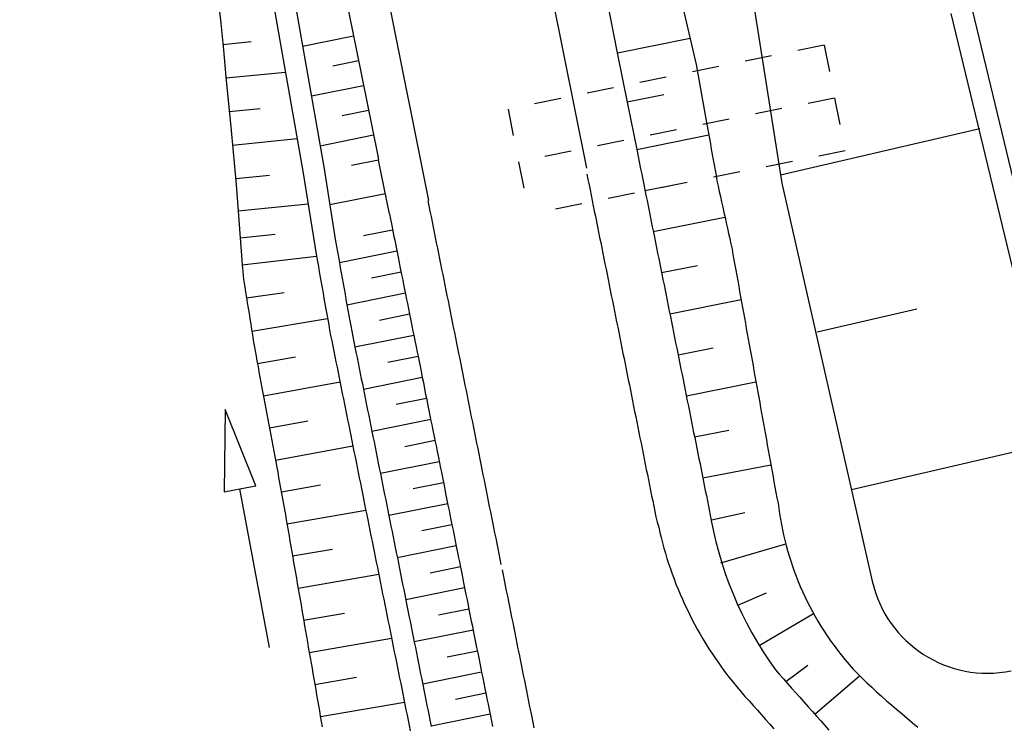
# Model space of a CAD drawing. Extents: x 447827 to 448299, y 438389 to 439851.
# Tile 48 of 116: x 447981 to 447999, y 439124 to 439137. Entities that reach past the tile are written whole.
import ezdxf

# ---------------------------------------------------------------- set-up
doc = ezdxf.new("R2010")
doc.units = 0
doc.header["$LTSCALE"] = 2
doc.header["$MEASUREMENT"] = 0
for name, pattern in [('ACAD_ISO05W100', [0.5, 0.25, -0.25]), ('AUSGEZOGEN', [0]), ('PUNKTX2', [0.5, 0.25, -0.25])]:
    doc.linetypes.add(name, pattern=pattern)
for name, color, linetype in [('DB-GRABEN', 15, 'AUSGEZOGEN'), ('DB-HZV-Stützscheiben', 15, 'CONTINUOUS'), ('DB-Weg-Boeschungen', 15, 'CONTINUOUS'), ('DB-Wege', 15, 'CONTINUOUS'), ('FBRTOP', 250, 'AUSGEZOGEN')]:
    doc.layers.add(name, color=color, linetype=linetype)

msp = doc.modelspace()

# ---------------------------------------------------------------- linework, layer by layer
at = {"layer": 'DB-GRABEN', "linetype": 'Continuous'}
for p, q in [((447994.316, 439139.005), (447994.706, 439136.535)), ((447998.241, 439137.217), (448000.588, 439127.485)), ((447998.635, 439137.287), (448000.976, 439127.579)), ((447994.706, 439136.535), (447995.096, 439134.065)), ((447998.776, 439135.077), (447995.07, 439134.212)), ((447995.096, 439134.065), (447996.778, 439126.664)), ((447997.605, 439131.723), (447995.752, 439131.291)), ((448000.139, 439129.234), (447996.392, 439128.36))]:
    msp.add_line(p, q, dxfattribs=at)
msp.add_ellipse((447998.923, 439127.151), major_axis=(-0.44, 2.156), ratio=1, start_param=1.592807, end_param=3.142369, dxfattribs=at)
at = {"layer": 'DB-HZV-Stützscheiben', "linetype": 'PUNKTX2'}
for p, q in [((447995.88, 439136.628), (447989.998, 439135.443)), ((447995.88, 439136.628), (447996.274, 439134.667)), ((447989.998, 439135.443), (447990.392, 439133.483)), ((447996.274, 439134.667), (447990.392, 439133.483))]:
    msp.add_line(p, q, dxfattribs=at)
at = {"layer": 'DB-HZV-Stützscheiben', "linetype": 'ACAD_ISO05W100'}
msp.add_line((447996.077, 439135.647), (447990.195, 439134.463), dxfattribs=at)
at = {"layer": 'DB-Weg-Boeschungen', "linetype": 'Continuous'}
for p, q in [((447993.157, 439137.753), (447993.499, 439136.273)), ((447984.597, 439137.541), (447984.651, 439137.042)), ((447985.656, 439137.244), (447985.831, 439136.26)), ((447986.048, 439137.323), (447986.223, 439136.339)), ((447984.651, 439137.042), (447984.701, 439136.542)), ((447984.691, 439136.644), (447985.217, 439136.698)), ((447987.124, 439136.799), (447986.175, 439136.608)), ((447992.033, 439136.485), (447993.387, 439136.758)), ((447984.701, 439136.542), (447984.748, 439136.042)), ((447985.831, 439136.26), (447986.006, 439135.275)), ((447986.223, 439136.339), (447986.398, 439135.354)), ((447987.217, 439136.338), (447986.737, 439136.241)), ((447993.499, 439136.273), (447993.588, 439135.781)), ((447984.749, 439136.022), (447985.854, 439136.13)), ((447984.748, 439136.042), (447984.844, 439135.041)), ((447987.31, 439135.877), (447986.34, 439135.682)), ((447992.216, 439135.577), (447992.897, 439135.714)), ((447993.588, 439135.781), (447993.693, 439135.19)), ((447984.809, 439135.398), (447985.386, 439135.454)), ((447986.398, 439135.354), (447986.573, 439134.369)), ((447987.403, 439135.416), (447986.912, 439135.317)), ((447986.006, 439135.275), (447986.181, 439134.29)), ((447993.693, 439135.19), (447993.711, 439135.092)), ((447984.844, 439135.041), (447984.94, 439134.04)), ((447993.711, 439135.092), (447993.729, 439134.994)), ((447993.729, 439134.994), (447993.746, 439134.895)), ((447984.87, 439134.772), (447986.074, 439134.894)), ((447987.495, 439134.955), (447986.504, 439134.755)), ((447992.394, 439134.692), (447993.734, 439134.962)), ((447993.746, 439134.895), (447993.764, 439134.797)), ((447993.764, 439134.797), (447993.781, 439134.698)), ((447993.781, 439134.698), (447993.799, 439134.6)), ((447993.799, 439134.6), (447993.816, 439134.501)), ((447993.816, 439134.501), (447993.834, 439134.403)), ((447986.181, 439134.29), (447986.433, 439132.709)), ((447986.573, 439134.369), (447986.79, 439132.984)), ((447993.834, 439134.403), (447993.851, 439134.304)), ((447993.851, 439134.304), (447993.869, 439134.206)), ((447984.93, 439134.148), (447985.556, 439134.211)), ((447992.548, 439133.928), (447993.209, 439134.061)), ((447993.869, 439134.206), (447993.886, 439134.107)), ((447993.886, 439134.107), (447993.907, 439134.009)), ((447984.94, 439134.04), (447985.041, 439132.632)), ((447993.907, 439134.009), (447993.929, 439133.912)), ((447993.929, 439133.912), (447993.95, 439133.814)), ((447987.715, 439133.866), (447986.684, 439133.659)), ((447993.95, 439133.814), (447993.972, 439133.717)), ((447993.972, 439133.717), (447993.994, 439133.619)), ((447984.975, 439133.549), (447986.278, 439133.681)), ((447993.994, 439133.619), (447994.016, 439133.521)), ((447994.016, 439133.521), (447994.037, 439133.424)), ((447992.701, 439133.164), (447994.035, 439133.432)), ((447994.037, 439133.424), (447994.059, 439133.326)), ((447994.059, 439133.326), (447994.081, 439133.228)), ((447987.851, 439133.191), (447987.306, 439133.082)), ((447994.081, 439133.228), (447994.102, 439133.131)), ((447985.011, 439133.05), (447985.667, 439133.117)), ((447986.79, 439132.984), (447986.807, 439132.886)), ((447994.102, 439133.131), (447994.124, 439133.033)), ((447994.124, 439133.033), (447994.146, 439132.935)), ((447986.807, 439132.886), (447986.825, 439132.788)), ((447986.825, 439132.788), (447986.842, 439132.689)), ((447987.929, 439132.8), (447986.861, 439132.585)), ((447994.146, 439132.935), (447994.168, 439132.838)), ((447994.168, 439132.838), (447994.185, 439132.739)), ((447985.041, 439132.632), (447985.05, 439132.532)), ((447985.049, 439132.545), (447986.433, 439132.708)), ((447986.433, 439132.709), (447986.45, 439132.61)), ((447986.45, 439132.61), (447986.468, 439132.512)), ((447986.842, 439132.689), (447986.86, 439132.591)), ((447986.86, 439132.591), (447986.877, 439132.492)), ((447994.185, 439132.739), (447994.203, 439132.641)), ((447994.203, 439132.641), (447994.221, 439132.542)), ((447985.05, 439132.532), (447985.06, 439132.432)), ((447985.06, 439132.432), (447985.07, 439132.332)), ((447986.468, 439132.512), (447986.485, 439132.413)), ((447986.485, 439132.413), (447986.503, 439132.315)), ((447986.877, 439132.492), (447986.895, 439132.394)), ((447988.008, 439132.408), (447987.455, 439132.297)), ((447992.855, 439132.4), (447993.526, 439132.535)), ((447994.221, 439132.542), (447994.239, 439132.444)), ((447994.239, 439132.444), (447994.256, 439132.346)), ((447985.07, 439132.332), (447985.084, 439132.233)), ((447985.084, 439132.233), (447985.1, 439132.134)), ((447986.503, 439132.315), (447986.52, 439132.216)), ((447986.895, 439132.394), (447986.912, 439132.295)), ((447986.912, 439132.295), (447986.93, 439132.197)), ((447994.256, 439132.346), (447994.274, 439132.247)), ((447994.274, 439132.247), (447994.292, 439132.149)), ((447985.1, 439132.134), (447985.115, 439132.035)), ((447986.52, 439132.216), (447986.538, 439132.118)), ((447986.538, 439132.118), (447986.555, 439132.019)), ((447986.93, 439132.197), (447986.947, 439132.098)), ((447986.947, 439132.098), (447986.965, 439132)), ((447994.292, 439132.149), (447994.309, 439132.05)), ((447994.309, 439132.05), (447994.327, 439131.952)), ((447985.115, 439132.035), (447985.131, 439131.936)), ((447985.131, 439131.936), (447985.146, 439131.838)), ((447985.132, 439131.931), (447985.834, 439132.028)), ((447986.555, 439132.019), (447986.573, 439131.921)), ((447986.573, 439131.921), (447986.59, 439131.822)), ((447986.965, 439132), (447986.982, 439131.901)), ((447986.982, 439131.901), (447987, 439131.803)), ((447988.087, 439132.017), (447987, 439131.798)), ((447993.009, 439131.636), (447994.336, 439131.903)), ((447994.327, 439131.952), (447994.345, 439131.853)), ((447994.345, 439131.853), (447994.363, 439131.755)), ((447985.146, 439131.838), (447985.162, 439131.739)), ((447985.162, 439131.739), (447985.178, 439131.64)), ((447986.59, 439131.822), (447986.608, 439131.724)), ((447986.608, 439131.724), (447986.625, 439131.625)), ((447987, 439131.803), (447987.017, 439131.704)), ((447987.017, 439131.704), (447987.035, 439131.606)), ((447994.363, 439131.755), (447994.38, 439131.657)), ((447985.178, 439131.64), (447985.193, 439131.541)), ((447985.193, 439131.541), (447985.209, 439131.442)), ((447985.229, 439131.313), (447986.639, 439131.547)), ((447986.625, 439131.625), (447986.643, 439131.527)), ((447986.643, 439131.527), (447986.66, 439131.428)), ((447987.035, 439131.606), (447987.052, 439131.507)), ((447987.052, 439131.507), (447987.07, 439131.409)), ((447988.166, 439131.625), (447987.603, 439131.512)), ((447994.38, 439131.657), (447994.398, 439131.558)), ((447994.398, 439131.558), (447994.416, 439131.46)), ((447985.209, 439131.442), (447985.225, 439131.343)), ((447985.225, 439131.343), (447985.24, 439131.244)), ((447986.66, 439131.428), (447986.677, 439131.33)), ((447986.677, 439131.33), (447986.697, 439131.232)), ((447987.07, 439131.409), (447987.089, 439131.311)), ((447987.089, 439131.311), (447987.109, 439131.213)), ((447994.416, 439131.46), (447994.433, 439131.361)), ((447994.433, 439131.361), (447994.451, 439131.263)), ((447985.24, 439131.244), (447985.256, 439131.146)), ((447985.256, 439131.146), (447985.271, 439131.047)), ((447986.697, 439131.232), (447986.717, 439131.134)), ((447986.717, 439131.134), (447986.737, 439131.036)), ((447987.109, 439131.213), (447987.129, 439131.115)), ((447988.245, 439131.234), (447987.149, 439131.013)), ((447994.451, 439131.263), (447994.469, 439131.164)), ((447994.469, 439131.164), (447994.487, 439131.066)), ((447985.271, 439131.047), (447985.29, 439130.948)), ((447985.29, 439130.948), (447985.308, 439130.85)), ((447986.737, 439131.036), (447986.756, 439130.938)), ((447986.756, 439130.938), (447986.776, 439130.84)), ((447987.129, 439131.115), (447987.149, 439131.017)), ((447987.149, 439131.017), (447987.168, 439130.919)), ((447993.163, 439130.872), (447993.818, 439131.004)), ((447994.487, 439131.066), (447994.504, 439130.967)), ((447994.504, 439130.967), (447994.522, 439130.869)), ((447985.308, 439130.85), (447985.326, 439130.752)), ((447985.334, 439130.711), (447986.043, 439130.834)), ((447986.776, 439130.84), (447986.796, 439130.742)), ((447987.168, 439130.919), (447987.188, 439130.821)), ((447987.188, 439130.821), (447987.208, 439130.723)), ((447988.323, 439130.842), (447987.761, 439130.729)), ((447994.522, 439130.869), (447994.54, 439130.771)), ((447994.54, 439130.771), (447994.558, 439130.672)), ((447985.326, 439130.752), (447985.345, 439130.653)), ((447985.345, 439130.653), (447985.363, 439130.555)), ((447986.796, 439130.742), (447986.816, 439130.644)), ((447986.816, 439130.644), (447986.835, 439130.546)), ((447987.208, 439130.723), (447987.228, 439130.624)), ((447987.228, 439130.624), (447987.247, 439130.526)), ((447994.558, 439130.672), (447994.575, 439130.574)), ((447994.575, 439130.574), (447994.593, 439130.475)), ((447985.363, 439130.555), (447985.381, 439130.457)), ((447985.381, 439130.457), (447985.4, 439130.358)), ((447986.835, 439130.546), (447986.855, 439130.447)), ((447986.855, 439130.447), (447986.875, 439130.349)), ((447987.247, 439130.526), (447987.267, 439130.428)), ((447987.267, 439130.428), (447987.287, 439130.33)), ((447988.402, 439130.451), (447987.307, 439130.23)), ((447994.593, 439130.475), (447994.611, 439130.377)), ((447985.4, 439130.358), (447985.418, 439130.26)), ((447985.418, 439130.26), (447985.436, 439130.162)), ((447985.446, 439130.108), (447986.871, 439130.368)), ((447986.875, 439130.349), (447986.895, 439130.251)), ((447986.895, 439130.251), (447986.914, 439130.153)), ((447987.287, 439130.33), (447987.306, 439130.232)), ((447987.306, 439130.232), (447987.326, 439130.134)), ((447993.317, 439130.108), (447994.612, 439130.369)), ((447994.611, 439130.377), (447994.628, 439130.278)), ((447994.628, 439130.278), (447994.646, 439130.18)), ((447985.436, 439130.162), (447985.455, 439130.064)), ((447985.455, 439130.064), (447985.473, 439129.965)), ((447986.914, 439130.153), (447986.934, 439130.055)), ((447986.934, 439130.055), (447986.954, 439129.957)), ((447987.326, 439130.134), (447987.346, 439130.036)), ((447987.346, 439130.036), (447987.366, 439129.938)), ((447988.481, 439130.059), (447987.919, 439129.946)), ((447994.646, 439130.18), (447994.664, 439130.082)), ((447994.664, 439130.082), (447994.682, 439129.983)), ((447984.733, 439129.853), (447984.713, 439128.323)), ((447985.303, 439128.433), (447984.733, 439129.853)), ((447985.473, 439129.965), (447985.491, 439129.867)), ((447985.491, 439129.867), (447985.51, 439129.769)), ((447986.954, 439129.957), (447986.974, 439129.859)), ((447986.974, 439129.859), (447986.993, 439129.761)), ((447987.366, 439129.938), (447987.385, 439129.84)), ((447987.385, 439129.84), (447987.405, 439129.742)), ((447994.682, 439129.983), (447994.699, 439129.885)), ((447994.699, 439129.885), (447994.717, 439129.786)), ((447985.51, 439129.769), (447985.528, 439129.67)), ((447985.528, 439129.67), (447985.546, 439129.572)), ((447986.993, 439129.761), (447987.013, 439129.663)), ((447987.013, 439129.663), (447987.033, 439129.565)), ((447987.405, 439129.742), (447987.425, 439129.644)), ((447988.56, 439129.668), (447987.464, 439129.447)), ((447994.717, 439129.786), (447994.735, 439129.688)), ((447994.735, 439129.688), (447994.752, 439129.589)), ((447985.546, 439129.572), (447985.564, 439129.474)), ((447985.557, 439129.512), (447986.274, 439129.643)), ((447985.564, 439129.474), (447985.583, 439129.375)), ((447987.033, 439129.565), (447987.052, 439129.467)), ((447987.425, 439129.644), (447987.445, 439129.546)), ((447987.445, 439129.546), (447987.464, 439129.448)), ((447993.47, 439129.344), (447994.11, 439129.473)), ((447994.752, 439129.589), (447994.77, 439129.491)), ((447994.77, 439129.491), (447994.788, 439129.392)), ((447985.583, 439129.375), (447985.601, 439129.277)), ((447987.052, 439129.467), (447987.072, 439129.369)), ((447987.072, 439129.369), (447987.092, 439129.271)), ((447987.464, 439129.448), (447987.484, 439129.35)), ((447987.484, 439129.35), (447987.504, 439129.252)), ((447994.788, 439129.392), (447994.806, 439129.294)), ((447994.806, 439129.294), (447994.823, 439129.196)), ((447985.601, 439129.277), (447985.619, 439129.179)), ((447985.619, 439129.179), (447985.638, 439129.08)), ((447985.668, 439128.916), (447987.11, 439129.179)), ((447987.092, 439129.271), (447987.112, 439129.173)), ((447987.112, 439129.173), (447987.131, 439129.075)), ((447987.504, 439129.252), (447987.524, 439129.154)), ((447987.524, 439129.154), (447987.543, 439129.056)), ((447988.639, 439129.276), (447988.076, 439129.163)), ((447994.823, 439129.196), (447994.841, 439129.097)), ((447985.638, 439129.08), (447985.656, 439128.982)), ((447985.656, 439128.982), (447985.674, 439128.884)), ((447987.131, 439129.075), (447987.151, 439128.977)), ((447987.151, 439128.977), (447987.171, 439128.879)), ((447987.543, 439129.056), (447987.563, 439128.958)), ((447987.563, 439128.958), (447987.583, 439128.86)), ((447994.841, 439129.097), (447994.859, 439128.999)), ((447994.859, 439128.999), (447994.876, 439128.9)), ((447985.674, 439128.884), (447985.693, 439128.785)), ((447985.693, 439128.785), (447985.711, 439128.687)), ((447987.171, 439128.879), (447987.191, 439128.781)), ((447987.191, 439128.781), (447987.21, 439128.683)), ((447987.583, 439128.86), (447987.602, 439128.762)), ((447987.602, 439128.762), (447987.622, 439128.664)), ((447988.718, 439128.885), (447987.622, 439128.664)), ((447993.623, 439128.585), (447994.889, 439128.829)), ((447994.876, 439128.9), (447994.894, 439128.802)), ((447994.894, 439128.802), (447994.912, 439128.703)), ((447985.711, 439128.687), (447985.729, 439128.589)), ((447985.729, 439128.589), (447985.747, 439128.49)), ((447987.21, 439128.683), (447987.23, 439128.585)), ((447987.23, 439128.585), (447987.25, 439128.487)), ((447987.622, 439128.664), (447987.642, 439128.566)), ((447987.642, 439128.566), (447987.662, 439128.468)), ((447994.912, 439128.703), (447994.93, 439128.605)), ((447994.93, 439128.605), (447994.947, 439128.507)), ((447984.713, 439128.323), (447985.008, 439128.378)), ((447985.008, 439128.378), (447985.303, 439128.433)), ((447985.557, 439125.428), (447985.008, 439128.378)), ((447985.747, 439128.49), (447985.766, 439128.392)), ((447985.766, 439128.392), (447985.784, 439128.294)), ((447985.779, 439128.322), (447986.505, 439128.452)), ((447987.25, 439128.487), (447987.27, 439128.389)), ((447987.27, 439128.389), (447987.289, 439128.291)), ((447987.662, 439128.468), (447987.681, 439128.37)), ((447988.796, 439128.493), (447988.234, 439128.38)), ((447994.947, 439128.507), (447994.965, 439128.408)), ((447994.965, 439128.408), (447994.983, 439128.31)), ((447985.784, 439128.294), (447985.802, 439128.195)), ((447985.802, 439128.195), (447985.819, 439128.097)), ((447987.289, 439128.291), (447987.309, 439128.193)), ((447987.309, 439128.193), (447987.329, 439128.095)), ((447987.681, 439128.37), (447987.701, 439128.272)), ((447987.701, 439128.272), (447987.721, 439128.174)), ((447994.983, 439128.31), (447995.003, 439128.212)), ((447995.003, 439128.212), (447995.024, 439128.114)), ((447985.819, 439128.097), (447985.836, 439127.998)), ((447987.329, 439128.095), (447987.348, 439127.997)), ((447987.721, 439128.174), (447987.741, 439128.076)), ((447987.741, 439128.076), (447987.76, 439127.978)), ((447988.875, 439128.102), (447987.78, 439127.881)), ((447995.024, 439128.114), (447995.037, 439128.015)), ((447995.037, 439128.015), (447995.051, 439127.915)), ((447985.836, 439127.998), (447985.854, 439127.9)), ((447985.854, 439127.9), (447985.871, 439127.801)), ((447985.883, 439127.727), (447987.351, 439127.985)), ((447987.348, 439127.997), (447987.368, 439127.899)), ((447987.368, 439127.899), (447987.388, 439127.801)), ((447987.76, 439127.978), (447987.78, 439127.88)), ((447987.78, 439127.88), (447987.8, 439127.782)), ((447993.782, 439127.806), (447994.406, 439127.942)), ((447995.051, 439127.915), (447995.068, 439127.817)), ((447985.871, 439127.801), (447985.888, 439127.703)), ((447985.888, 439127.703), (447985.905, 439127.604)), ((447987.388, 439127.801), (447987.408, 439127.703)), ((447987.408, 439127.703), (447987.427, 439127.605)), ((447987.8, 439127.782), (447987.82, 439127.683)), ((447987.82, 439127.683), (447987.839, 439127.585)), ((447988.954, 439127.71), (447988.392, 439127.597)), ((447995.068, 439127.817), (447995.086, 439127.718)), ((447995.086, 439127.718), (447995.105, 439127.62)), ((447985.905, 439127.604), (447985.922, 439127.505)), ((447985.922, 439127.505), (447985.939, 439127.407)), ((447987.427, 439127.605), (447987.447, 439127.506)), ((447987.447, 439127.506), (447987.467, 439127.408)), ((447987.839, 439127.585), (447987.859, 439127.487)), ((447987.859, 439127.487), (447987.879, 439127.389)), ((447995.105, 439127.62), (447995.127, 439127.523)), ((447995.127, 439127.523), (447995.15, 439127.425)), ((447985.939, 439127.407), (447985.956, 439127.308)), ((447985.956, 439127.308), (447985.973, 439127.21)), ((447987.467, 439127.408), (447987.487, 439127.31)), ((447987.487, 439127.31), (447987.506, 439127.212)), ((447987.879, 439127.389), (447987.898, 439127.291)), ((447987.898, 439127.291), (447987.918, 439127.193)), ((447989.033, 439127.319), (447987.937, 439127.098)), ((447993.956, 439127.003), (447995.167, 439127.358)), ((447995.15, 439127.425), (447995.174, 439127.328)), ((447995.174, 439127.328), (447995.201, 439127.231)), ((447985.973, 439127.21), (447985.99, 439127.111)), ((447985.987, 439127.132), (447986.729, 439127.26)), ((447985.99, 439127.111), (447986.008, 439127.013)), ((447987.506, 439127.212), (447987.526, 439127.114)), ((447987.526, 439127.114), (447987.546, 439127.016)), ((447987.918, 439127.193), (447987.938, 439127.095)), ((447987.938, 439127.095), (447987.958, 439126.997)), ((447995.201, 439127.231), (447995.229, 439127.135)), ((447995.229, 439127.135), (447995.259, 439127.039)), ((447986.008, 439127.013), (447986.025, 439126.914)), ((447986.025, 439126.914), (447986.042, 439126.816)), ((447987.546, 439127.016), (447987.566, 439126.918)), ((447987.566, 439126.918), (447987.585, 439126.82)), ((447987.958, 439126.997), (447987.977, 439126.899)), ((447989.112, 439126.927), (447988.549, 439126.814)), ((447995.259, 439127.039), (447995.29, 439126.943)), ((447995.29, 439126.943), (447995.324, 439126.848)), ((447986.042, 439126.816), (447986.059, 439126.717)), ((447986.091, 439126.534), (447987.591, 439126.793)), ((447987.585, 439126.82), (447987.605, 439126.722)), ((447987.605, 439126.722), (447987.625, 439126.624)), ((447987.977, 439126.899), (447987.997, 439126.801)), ((447987.997, 439126.801), (447988.017, 439126.703)), ((447995.324, 439126.848), (447995.359, 439126.753)), ((447995.359, 439126.753), (447995.397, 439126.659)), ((447986.059, 439126.717), (447986.076, 439126.618)), ((447986.076, 439126.618), (447986.093, 439126.52)), ((447987.625, 439126.624), (447987.644, 439126.526)), ((447988.017, 439126.703), (447988.037, 439126.605)), ((447988.037, 439126.605), (447988.056, 439126.507)), ((447995.397, 439126.659), (447995.436, 439126.565)), ((447995.436, 439126.565), (447995.477, 439126.471)), ((447986.093, 439126.52), (447986.11, 439126.421)), ((447986.11, 439126.421), (447986.127, 439126.323)), ((447987.644, 439126.526), (447987.664, 439126.428)), ((447987.664, 439126.428), (447987.684, 439126.33)), ((447988.056, 439126.507), (447988.076, 439126.409)), ((447988.076, 439126.409), (447988.096, 439126.311)), ((447989.191, 439126.536), (447988.095, 439126.315)), ((447994.276, 439126.218), (447994.81, 439126.447)), ((447995.477, 439126.471), (447995.52, 439126.378)), ((447995.52, 439126.378), (447995.566, 439126.285)), ((447986.127, 439126.323), (447986.145, 439126.224)), ((447986.145, 439126.224), (447986.162, 439126.126)), ((447987.684, 439126.33), (447987.704, 439126.232)), ((447987.704, 439126.232), (447987.723, 439126.134)), ((447988.096, 439126.311), (447988.116, 439126.213)), ((447988.116, 439126.213), (447988.135, 439126.115)), ((447995.566, 439126.285), (447995.613, 439126.192)), ((447995.613, 439126.192), (447995.662, 439126.1)), ((447986.162, 439126.126), (447986.179, 439126.027)), ((447986.179, 439126.027), (447986.196, 439125.928)), ((447986.194, 439125.937), (447986.952, 439126.068)), ((447987.723, 439126.134), (447987.743, 439126.036)), ((447987.743, 439126.036), (447987.763, 439125.938)), ((447988.135, 439126.115), (447988.155, 439126.017)), ((447988.155, 439126.017), (447988.175, 439125.919)), ((447989.269, 439126.144), (447988.707, 439126.031)), ((447994.671, 439125.469), (447995.683, 439126.061)), ((447995.662, 439126.1), (447995.713, 439126.008)), ((447995.713, 439126.008), (447995.766, 439125.917)), ((447986.196, 439125.928), (447986.213, 439125.83)), ((447986.213, 439125.83), (447986.23, 439125.731)), ((447987.763, 439125.938), (447987.783, 439125.84)), ((447987.783, 439125.84), (447987.802, 439125.742)), ((447988.175, 439125.919), (447988.194, 439125.821)), ((447988.194, 439125.821), (447988.214, 439125.723)), ((447995.766, 439125.917), (447995.821, 439125.826)), ((447995.821, 439125.826), (447995.879, 439125.736)), ((447986.23, 439125.731), (447986.247, 439125.633)), ((447986.247, 439125.633), (447986.264, 439125.534)), ((447987.802, 439125.742), (447987.822, 439125.644)), ((447987.822, 439125.644), (447987.842, 439125.546)), ((447988.214, 439125.723), (447988.234, 439125.625)), ((447988.234, 439125.625), (447988.254, 439125.527)), ((447989.348, 439125.753), (447988.253, 439125.532)), ((447995.879, 439125.736), (447995.939, 439125.646)), ((447995.939, 439125.646), (447996.001, 439125.556)), ((447986.264, 439125.534), (447986.281, 439125.436)), ((447986.298, 439125.339), (447987.83, 439125.603)), ((447987.842, 439125.546), (447987.862, 439125.448)), ((447987.862, 439125.448), (447987.881, 439125.35)), ((447988.254, 439125.527), (447988.273, 439125.429)), ((447996.001, 439125.556), (447996.065, 439125.467)), ((447996.065, 439125.467), (447996.131, 439125.379)), ((447986.281, 439125.436), (447986.299, 439125.337)), ((447986.299, 439125.337), (447986.316, 439125.239)), ((447987.881, 439125.35), (447987.901, 439125.252)), ((447988.273, 439125.429), (447988.293, 439125.331)), ((447988.293, 439125.331), (447988.313, 439125.233)), ((447989.427, 439125.361), (447988.864, 439125.248)), ((447996.131, 439125.379), (447996.2, 439125.291)), ((447996.2, 439125.291), (447996.272, 439125.203)), ((447986.316, 439125.239), (447986.333, 439125.14)), ((447986.333, 439125.14), (447986.35, 439125.041)), ((447987.901, 439125.252), (447987.921, 439125.154)), ((447987.921, 439125.154), (447987.941, 439125.056)), ((447988.313, 439125.233), (447988.333, 439125.135)), ((447988.333, 439125.135), (447988.352, 439125.037)), ((447995.166, 439124.797), (447995.578, 439125.102)), ((447996.272, 439125.203), (447996.346, 439125.116)), ((447996.346, 439125.116), (447996.422, 439125.029)), ((447986.35, 439125.041), (447986.367, 439124.943)), ((447986.367, 439124.943), (447986.384, 439124.844)), ((447987.941, 439125.056), (447987.96, 439124.958)), ((447987.96, 439124.958), (447987.98, 439124.86)), ((447988.352, 439125.037), (447988.372, 439124.939)), ((447988.372, 439124.939), (447988.392, 439124.84)), ((447989.506, 439124.97), (447988.41, 439124.749)), ((447995.706, 439124.192), (447996.542, 439124.903)), ((447996.422, 439125.029), (447996.501, 439124.943)), ((447996.501, 439124.943), (447996.589, 439124.859)), ((447986.384, 439124.844), (447986.401, 439124.746)), ((447986.401, 439124.746), (447986.418, 439124.647)), ((447986.402, 439124.742), (447987.176, 439124.875)), ((447987.98, 439124.86), (447988, 439124.762)), ((447988, 439124.762), (447988.019, 439124.664)), ((447988.392, 439124.84), (447988.412, 439124.742)), ((447988.412, 439124.742), (447988.431, 439124.644)), ((447996.589, 439124.859), (447996.678, 439124.775)), ((447996.678, 439124.775), (447996.767, 439124.691)), ((447986.418, 439124.647), (447986.436, 439124.549)), ((447986.436, 439124.549), (447986.453, 439124.45)), ((447988.019, 439124.664), (447988.039, 439124.565)), ((447988.039, 439124.565), (447988.059, 439124.467)), ((447988.431, 439124.644), (447988.451, 439124.546)), ((447988.451, 439124.546), (447988.471, 439124.448)), ((447989.585, 439124.578), (447989.022, 439124.465)), ((447996.767, 439124.691), (447996.856, 439124.606)), ((447996.856, 439124.606), (447996.947, 439124.523)), ((447986.453, 439124.45), (447986.47, 439124.352)), ((447986.47, 439124.352), (447986.487, 439124.253)), ((447986.506, 439124.144), (447988.07, 439124.414)), ((447988.059, 439124.467), (447988.079, 439124.369)), ((447988.079, 439124.369), (447988.098, 439124.271)), ((447988.471, 439124.448), (447988.49, 439124.35)), ((447988.49, 439124.35), (447988.51, 439124.252)), ((447996.947, 439124.523), (447997.043, 439124.44)), ((447997.043, 439124.44), (447997.14, 439124.358)), ((447997.14, 439124.358), (447997.237, 439124.275)), ((447986.487, 439124.253), (447986.504, 439124.154)), ((447988.098, 439124.271), (447988.118, 439124.173)), ((447988.118, 439124.173), (447988.138, 439124.075)), ((447988.51, 439124.252), (447988.53, 439124.154)), ((447989.663, 439124.187), (447988.568, 439123.966)), ((447997.237, 439124.275), (447997.333, 439124.193)), ((447997.333, 439124.193), (447997.43, 439124.11)), ((447986.504, 439124.154), (447986.521, 439124.056)), ((447986.521, 439124.056), (447986.538, 439123.957)), ((447988.138, 439124.075), (447988.158, 439123.977)), ((447988.158, 439123.977), (447988.177, 439123.879)), ((447988.53, 439124.154), (447988.55, 439124.056)), ((447988.55, 439124.056), (447988.569, 439123.958)), ((447997.43, 439124.11), (447997.526, 439124.027)), ((447997.526, 439124.027), (447997.623, 439123.945))]:
    msp.add_line(p, q, dxfattribs=at)
at = {"layer": 'DB-Wege', "linetype": 'Continuous'}
for p, q in [((447989.236, 439145.399), (447991.459, 439134.341)), ((447986.295, 439144.808), (447988.52, 439133.741)), ((447986.981, 439137.511), (447987.178, 439136.531)), ((447991.835, 439137.468), (447992.032, 439136.488)), ((447987.178, 439136.531), (447987.376, 439135.551)), ((447992.032, 439136.488), (447992.229, 439135.508)), ((447987.376, 439135.551), (447987.573, 439134.57)), ((447992.229, 439135.508), (447992.394, 439134.692)), ((447992.394, 439134.692), (447992.466, 439134.331)), ((447987.588, 439134.494), (447987.087, 439134.393)), ((447987.573, 439134.57), (447987.588, 439134.494)), ((447987.79, 439133.492), (447987.588, 439134.494)), ((447992.466, 439134.331), (447992.486, 439134.233)), ((447991.466, 439134.232), (447991.486, 439134.134)), ((447991.486, 439134.134), (447991.506, 439134.036)), ((447992.486, 439134.233), (447992.506, 439134.135)), ((447992.506, 439134.135), (447992.526, 439134.037)), ((447991.506, 439134.036), (447991.525, 439133.938)), ((447991.525, 439133.938), (447991.545, 439133.84)), ((447992.526, 439134.037), (447992.545, 439133.939)), ((447992.545, 439133.939), (447992.565, 439133.841)), ((447988.506, 439133.738), (447988.525, 439133.64)), ((447991.545, 439133.84), (447991.565, 439133.742)), ((447991.565, 439133.742), (447991.585, 439133.644)), ((447992.565, 439133.841), (447992.585, 439133.743)), ((447992.585, 439133.743), (447992.604, 439133.645)), ((447988.525, 439133.64), (447988.545, 439133.542)), ((447988.545, 439133.542), (447988.565, 439133.444)), ((447991.585, 439133.644), (447991.604, 439133.546)), ((447991.604, 439133.546), (447991.624, 439133.448)), ((447992.604, 439133.645), (447992.624, 439133.547)), ((447992.624, 439133.547), (447992.644, 439133.449)), ((447987.79, 439133.492), (447987.81, 439133.394)), ((447987.81, 439133.394), (447987.834, 439133.275)), ((447988.565, 439133.444), (447988.584, 439133.346)), ((447988.584, 439133.346), (447988.604, 439133.248)), ((447991.624, 439133.448), (447991.644, 439133.35)), ((447991.644, 439133.35), (447991.664, 439133.252)), ((447992.644, 439133.449), (447992.664, 439133.351)), ((447992.664, 439133.351), (447992.683, 439133.253)), ((447987.834, 439133.275), (447987.854, 439133.175)), ((447987.854, 439133.175), (447987.869, 439133.1)), ((447988.604, 439133.248), (447988.624, 439133.15)), ((447988.624, 439133.15), (447988.644, 439133.052)), ((447991.664, 439133.252), (447991.683, 439133.154)), ((447991.683, 439133.154), (447991.703, 439133.056)), ((447992.683, 439133.253), (447992.703, 439133.155)), ((447992.703, 439133.155), (447992.723, 439133.057)), ((447987.869, 439133.1), (447987.889, 439133.002)), ((447987.889, 439133.002), (447987.908, 439132.904)), ((447988.644, 439133.052), (447988.663, 439132.954)), ((447988.663, 439132.954), (447988.683, 439132.856)), ((447991.703, 439133.056), (447991.723, 439132.958)), ((447991.723, 439132.958), (447991.743, 439132.86)), ((447992.723, 439133.057), (447992.743, 439132.959)), ((447992.743, 439132.959), (447992.762, 439132.861)), ((447987.908, 439132.904), (447987.933, 439132.783)), ((447987.933, 439132.783), (447987.952, 439132.686)), ((447988.683, 439132.856), (447988.703, 439132.758)), ((447991.743, 439132.86), (447991.762, 439132.762)), ((447992.762, 439132.861), (447992.782, 439132.763)), ((447987.952, 439132.686), (447987.972, 439132.589)), ((447987.972, 439132.589), (447987.987, 439132.512)), ((447988.703, 439132.758), (447988.723, 439132.66)), ((447988.723, 439132.66), (447988.742, 439132.562)), ((447991.762, 439132.762), (447991.782, 439132.664)), ((447991.782, 439132.664), (447991.802, 439132.565)), ((447992.782, 439132.763), (447992.802, 439132.665)), ((447992.802, 439132.665), (447992.822, 439132.567)), ((447987.987, 439132.512), (447988.012, 439132.39)), ((447988.742, 439132.562), (447988.762, 439132.464)), ((447988.762, 439132.464), (447988.782, 439132.366)), ((447991.802, 439132.565), (447991.822, 439132.467)), ((447991.822, 439132.467), (447991.841, 439132.369)), ((447992.822, 439132.567), (447992.841, 439132.469)), ((447992.841, 439132.469), (447992.861, 439132.371)), ((447988.012, 439132.39), (447988.031, 439132.292)), ((447988.031, 439132.292), (447988.047, 439132.217)), ((447988.782, 439132.366), (447988.802, 439132.267)), ((447988.802, 439132.267), (447988.821, 439132.169)), ((447991.841, 439132.369), (447991.861, 439132.271)), ((447991.861, 439132.271), (447991.881, 439132.173)), ((447992.861, 439132.371), (447992.881, 439132.273)), ((447992.881, 439132.273), (447992.901, 439132.175)), ((447988.047, 439132.217), (447988.066, 439132.119)), ((447988.066, 439132.119), (447988.09, 439132)), ((447988.821, 439132.169), (447988.841, 439132.071)), ((447988.841, 439132.071), (447988.861, 439131.973)), ((447991.881, 439132.173), (447991.9, 439132.075)), ((447991.9, 439132.075), (447991.92, 439131.977)), ((447992.901, 439132.175), (447992.92, 439132.077)), ((447992.92, 439132.077), (447992.94, 439131.979)), ((447988.09, 439132), (447988.11, 439131.901)), ((447988.11, 439131.901), (447988.126, 439131.825)), ((447988.861, 439131.973), (447988.881, 439131.875)), ((447988.881, 439131.875), (447988.9, 439131.777)), ((447991.92, 439131.977), (447991.94, 439131.879)), ((447991.94, 439131.879), (447991.96, 439131.781)), ((447992.94, 439131.979), (447992.96, 439131.881)), ((447992.96, 439131.881), (447992.979, 439131.783)), ((447988.126, 439131.825), (447988.145, 439131.727)), ((447988.145, 439131.727), (447988.165, 439131.629)), ((447988.9, 439131.777), (447988.92, 439131.679)), ((447988.92, 439131.679), (447988.94, 439131.581)), ((447991.96, 439131.781), (447991.979, 439131.683)), ((447991.979, 439131.683), (447991.999, 439131.585)), ((447992.979, 439131.783), (447992.999, 439131.685)), ((447992.999, 439131.685), (447993.019, 439131.586)), ((447988.165, 439131.629), (447988.189, 439131.509)), ((447988.189, 439131.509), (447988.209, 439131.412)), ((447988.94, 439131.581), (447988.959, 439131.483)), ((447991.999, 439131.585), (447992.019, 439131.487)), ((447992.019, 439131.487), (447992.039, 439131.389)), ((447993.019, 439131.586), (447993.039, 439131.488)), ((447993.039, 439131.488), (447993.058, 439131.39)), ((447988.209, 439131.412), (447988.229, 439131.313)), ((447988.229, 439131.313), (447988.244, 439131.237)), ((447988.959, 439131.483), (447988.979, 439131.385)), ((447988.979, 439131.385), (447988.999, 439131.287)), ((447992.039, 439131.389), (447992.058, 439131.291)), ((447993.058, 439131.39), (447993.078, 439131.292)), ((447988.244, 439131.237), (447988.264, 439131.139)), ((447988.264, 439131.139), (447988.288, 439131.018)), ((447988.999, 439131.287), (447989.019, 439131.189)), ((447989.019, 439131.189), (447989.038, 439131.091)), ((447992.058, 439131.291), (447992.078, 439131.193)), ((447992.078, 439131.193), (447992.098, 439131.095)), ((447993.078, 439131.292), (447993.098, 439131.194)), ((447993.098, 439131.194), (447993.118, 439131.096)), ((447988.288, 439131.018), (447988.308, 439130.92)), ((447989.038, 439131.091), (447989.058, 439130.993)), ((447989.058, 439130.993), (447989.078, 439130.895)), ((447992.098, 439131.095), (447992.118, 439130.997)), ((447992.118, 439130.997), (447992.137, 439130.899)), ((447993.118, 439131.096), (447993.137, 439130.998)), ((447993.137, 439130.998), (447993.157, 439130.9)), ((447988.308, 439130.92), (447988.323, 439130.845)), ((447988.323, 439130.845), (447988.343, 439130.747)), ((447989.078, 439130.895), (447989.098, 439130.797)), ((447989.098, 439130.797), (447989.117, 439130.699)), ((447992.137, 439130.899), (447992.157, 439130.801)), ((447992.157, 439130.801), (447992.177, 439130.703)), ((447993.157, 439130.9), (447993.177, 439130.802)), ((447993.177, 439130.802), (447993.197, 439130.704)), ((447988.343, 439130.747), (447988.367, 439130.627)), ((447988.367, 439130.627), (447988.387, 439130.529)), ((447989.117, 439130.699), (447989.137, 439130.601)), ((447989.137, 439130.601), (447989.157, 439130.503)), ((447992.177, 439130.703), (447992.197, 439130.605)), ((447992.197, 439130.605), (447992.216, 439130.507)), ((447993.197, 439130.704), (447993.216, 439130.606)), ((447993.216, 439130.606), (447993.236, 439130.508)), ((447988.387, 439130.529), (447988.402, 439130.453)), ((447988.402, 439130.453), (447988.422, 439130.355)), ((447989.157, 439130.503), (447989.177, 439130.405)), ((447989.177, 439130.405), (447989.196, 439130.307)), ((447992.216, 439130.507), (447992.236, 439130.409)), ((447992.236, 439130.409), (447992.256, 439130.311)), ((447993.236, 439130.508), (447993.256, 439130.41)), ((447993.256, 439130.41), (447993.276, 439130.312)), ((447988.422, 439130.355), (447988.445, 439130.237)), ((447988.445, 439130.237), (447988.465, 439130.137)), ((447989.196, 439130.307), (447989.216, 439130.209)), ((447989.216, 439130.209), (447989.236, 439130.111)), ((447992.256, 439130.311), (447992.275, 439130.213)), ((447992.275, 439130.213), (447992.295, 439130.115)), ((447993.276, 439130.312), (447993.295, 439130.214)), ((447993.295, 439130.214), (447993.315, 439130.116)), ((447988.465, 439130.137), (447988.485, 439130.039)), ((447988.485, 439130.039), (447988.501, 439129.963)), ((447989.236, 439130.111), (447989.256, 439130.013)), ((447992.295, 439130.115), (447992.315, 439130.017)), ((447993.315, 439130.116), (447993.335, 439130.018)), ((447988.501, 439129.963), (447988.52, 439129.865)), ((447988.52, 439129.865), (447988.545, 439129.744)), ((447989.256, 439130.013), (447989.275, 439129.915)), ((447989.275, 439129.915), (447989.295, 439129.817)), ((447992.315, 439130.017), (447992.335, 439129.919)), ((447992.335, 439129.919), (447992.354, 439129.821)), ((447993.335, 439130.018), (447993.354, 439129.92)), ((447993.354, 439129.92), (447993.374, 439129.822)), ((447988.545, 439129.744), (447988.564, 439129.647)), ((447989.295, 439129.817), (447989.315, 439129.719)), ((447989.315, 439129.719), (447989.334, 439129.621)), ((447992.354, 439129.821), (447992.374, 439129.723)), ((447992.374, 439129.723), (447992.394, 439129.625)), ((447993.374, 439129.822), (447993.394, 439129.724)), ((447993.394, 439129.724), (447993.414, 439129.626)), ((447988.564, 439129.647), (447988.579, 439129.571)), ((447988.579, 439129.571), (447988.599, 439129.473)), ((447988.599, 439129.473), (447988.623, 439129.353)), ((447989.334, 439129.621), (447989.354, 439129.523)), ((447989.354, 439129.523), (447989.374, 439129.425)), ((447992.394, 439129.625), (447992.414, 439129.526)), ((447992.414, 439129.526), (447992.433, 439129.428)), ((447993.414, 439129.626), (447993.433, 439129.528)), ((447993.433, 439129.528), (447993.453, 439129.43)), ((447988.623, 439129.353), (447988.643, 439129.255)), ((447989.374, 439129.425), (447989.394, 439129.326)), ((447989.394, 439129.326), (447989.413, 439129.228)), ((447992.433, 439129.428), (447992.453, 439129.33)), ((447992.453, 439129.33), (447992.473, 439129.232)), ((447993.453, 439129.43), (447993.473, 439129.332)), ((447993.473, 439129.332), (447993.493, 439129.234)), ((447988.643, 439129.255), (447988.658, 439129.178)), ((447988.658, 439129.178), (447988.678, 439129.08)), ((447989.413, 439129.228), (447989.433, 439129.13)), ((447989.433, 439129.13), (447989.453, 439129.032)), ((447992.473, 439129.232), (447992.493, 439129.134)), ((447992.493, 439129.134), (447992.512, 439129.036)), ((447993.493, 439129.234), (447993.512, 439129.136)), ((447993.512, 439129.136), (447993.532, 439129.038)), ((447988.678, 439129.08), (447988.702, 439128.961)), ((447988.702, 439128.961), (447988.722, 439128.863)), ((447989.453, 439129.032), (447989.473, 439128.934)), ((447989.473, 439128.934), (447989.492, 439128.836)), ((447992.512, 439129.036), (447992.532, 439128.938)), ((447992.532, 439128.938), (447992.552, 439128.84)), ((447993.532, 439129.038), (447993.552, 439128.94)), ((447993.552, 439128.94), (447993.572, 439128.842)), ((447988.722, 439128.863), (447988.742, 439128.766)), ((447988.742, 439128.766), (447988.757, 439128.688)), ((447989.492, 439128.836), (447989.512, 439128.738)), ((447989.512, 439128.738), (447989.532, 439128.64)), ((447992.552, 439128.84), (447992.572, 439128.742)), ((447992.572, 439128.742), (447992.591, 439128.644)), ((447993.572, 439128.842), (447993.591, 439128.744)), ((447993.591, 439128.744), (447993.611, 439128.645)), ((447988.757, 439128.688), (447988.777, 439128.59)), ((447988.777, 439128.59), (447988.801, 439128.471)), ((447989.532, 439128.64), (447989.552, 439128.542)), ((447992.591, 439128.644), (447992.611, 439128.546)), ((447993.611, 439128.645), (447993.631, 439128.547)), ((447988.801, 439128.471), (447988.821, 439128.373)), ((447988.821, 439128.373), (447988.836, 439128.296)), ((447989.552, 439128.542), (447989.571, 439128.444)), ((447989.571, 439128.444), (447989.591, 439128.346)), ((447992.611, 439128.546), (447992.631, 439128.448)), ((447992.631, 439128.448), (447992.65, 439128.35)), ((447993.631, 439128.547), (447993.651, 439128.449)), ((447993.651, 439128.449), (447993.67, 439128.351)), ((447988.836, 439128.296), (447988.856, 439128.198)), ((447988.856, 439128.198), (447988.88, 439128.079)), ((447989.591, 439128.346), (447989.611, 439128.248)), ((447989.611, 439128.248), (447989.631, 439128.15)), ((447992.65, 439128.35), (447992.67, 439128.252)), ((447992.67, 439128.252), (447992.69, 439128.154)), ((447993.67, 439128.351), (447993.69, 439128.253)), ((447993.69, 439128.253), (447993.71, 439128.155)), ((447988.88, 439128.079), (447988.9, 439127.98)), ((447989.631, 439128.15), (447989.65, 439128.052)), ((447989.65, 439128.052), (447989.67, 439127.954)), ((447992.69, 439128.154), (447992.71, 439128.056)), ((447992.71, 439128.056), (447992.729, 439127.958)), ((447993.71, 439128.155), (447993.729, 439128.057)), ((447993.729, 439128.057), (447993.744, 439127.989)), ((447988.9, 439127.98), (447988.915, 439127.904)), ((447988.915, 439127.904), (447988.935, 439127.806)), ((447989.67, 439127.954), (447989.69, 439127.856)), ((447989.69, 439127.856), (447989.709, 439127.758)), ((447992.729, 439127.958), (447992.749, 439127.86)), ((447992.749, 439127.86), (447992.773, 439127.763)), ((447988.935, 439127.806), (447988.955, 439127.708)), ((447988.955, 439127.708), (447988.974, 439127.61)), ((447989.709, 439127.758), (447989.729, 439127.66)), ((447989.729, 439127.66), (447989.749, 439127.562)), ((447992.773, 439127.763), (447992.802, 439127.667)), ((447992.802, 439127.667), (447992.824, 439127.569)), ((447988.974, 439127.61), (447988.994, 439127.512)), ((447988.994, 439127.512), (447989.014, 439127.414)), ((447989.749, 439127.562), (447989.769, 439127.464)), ((447989.769, 439127.464), (447989.788, 439127.366)), ((447992.824, 439127.569), (447992.848, 439127.472)), ((447992.848, 439127.472), (447992.873, 439127.375)), ((447989.014, 439127.414), (447989.033, 439127.316)), ((447989.033, 439127.316), (447989.058, 439127.195)), ((447989.788, 439127.366), (447989.808, 439127.268)), ((447992.873, 439127.375), (447992.899, 439127.278)), ((447992.899, 439127.278), (447992.927, 439127.182)), ((447989.058, 439127.195), (447989.078, 439127.097)), ((447989.078, 439127.097), (447989.093, 439127.022)), ((447989.808, 439127.268), (447989.828, 439127.17)), ((447989.828, 439127.17), (447989.848, 439127.072)), ((447992.927, 439127.182), (447992.956, 439127.086)), ((447989.093, 439127.022), (447989.112, 439126.924)), ((447989.112, 439126.924), (447989.137, 439126.804)), ((447989.848, 439127.072), (447989.867, 439126.974)), ((447992.956, 439127.086), (447992.987, 439126.99)), ((447992.987, 439126.99), (447993.019, 439126.894)), ((447989.137, 439126.804), (447989.156, 439126.705)), ((447989.887, 439126.876), (447989.907, 439126.778)), ((447989.907, 439126.778), (447989.927, 439126.68)), ((447993.019, 439126.894), (447993.053, 439126.799)), ((447993.053, 439126.799), (447993.088, 439126.704)), ((447989.156, 439126.705), (447989.172, 439126.63)), ((447989.172, 439126.63), (447989.196, 439126.51)), ((447989.927, 439126.68), (447989.946, 439126.582)), ((447989.946, 439126.582), (447989.966, 439126.484)), ((447993.088, 439126.704), (447993.124, 439126.609)), ((447993.124, 439126.609), (447993.162, 439126.515)), ((447989.196, 439126.51), (447989.215, 439126.413)), ((447989.215, 439126.413), (447989.235, 439126.313)), ((447989.966, 439126.484), (447989.986, 439126.386)), ((447989.986, 439126.386), (447990.006, 439126.287)), ((447993.162, 439126.515), (447993.202, 439126.421)), ((447993.202, 439126.421), (447993.243, 439126.327)), ((447989.235, 439126.313), (447989.255, 439126.216)), ((447989.255, 439126.216), (447989.27, 439126.139)), ((447990.006, 439126.287), (447990.025, 439126.189)), ((447990.025, 439126.189), (447990.045, 439126.091)), ((447993.243, 439126.327), (447993.285, 439126.234)), ((447993.285, 439126.234), (447993.329, 439126.141)), ((447989.27, 439126.139), (447989.29, 439126.041)), ((447989.29, 439126.041), (447989.314, 439125.921)), ((447990.045, 439126.091), (447990.065, 439125.993)), ((447990.065, 439125.993), (447990.085, 439125.895)), ((447993.329, 439126.141), (447993.374, 439126.048)), ((447993.374, 439126.048), (447993.421, 439125.955)), ((447989.314, 439125.921), (447989.334, 439125.824)), ((447989.334, 439125.824), (447989.349, 439125.747)), ((447990.085, 439125.895), (447990.104, 439125.797)), ((447993.421, 439125.955), (447993.47, 439125.863)), ((447993.47, 439125.863), (447993.52, 439125.771)), ((447989.349, 439125.747), (447989.369, 439125.649)), ((447989.369, 439125.649), (447989.389, 439125.551)), ((447990.104, 439125.797), (447990.124, 439125.699)), ((447990.124, 439125.699), (447990.144, 439125.601)), ((447993.52, 439125.771), (447993.572, 439125.679)), ((447993.572, 439125.679), (447993.626, 439125.588)), ((447989.389, 439125.551), (447989.413, 439125.431)), ((447990.144, 439125.601), (447990.163, 439125.503)), ((447990.163, 439125.503), (447990.183, 439125.405)), ((447993.626, 439125.588), (447993.681, 439125.497)), ((447993.681, 439125.497), (447993.738, 439125.407)), ((447989.413, 439125.431), (447989.433, 439125.333)), ((447989.433, 439125.333), (447989.452, 439125.236)), ((447990.183, 439125.405), (447990.203, 439125.307)), ((447990.203, 439125.307), (447990.223, 439125.209)), ((447993.738, 439125.407), (447993.796, 439125.317)), ((447993.796, 439125.317), (447993.857, 439125.227)), ((447989.452, 439125.236), (447989.472, 439125.138)), ((447989.472, 439125.138), (447989.492, 439125.039)), ((447990.223, 439125.209), (447990.242, 439125.111)), ((447990.242, 439125.111), (447990.262, 439125.013)), ((447993.857, 439125.227), (447993.919, 439125.137)), ((447993.919, 439125.137), (447993.983, 439125.048)), ((447989.492, 439125.039), (447989.511, 439124.942)), ((447989.511, 439124.942), (447989.527, 439124.865)), ((447990.262, 439125.013), (447990.282, 439124.915)), ((447990.282, 439124.915), (447990.302, 439124.817)), ((447993.983, 439125.048), (447994.048, 439124.959)), ((447994.048, 439124.959), (447994.116, 439124.871)), ((447994.974, 439125.013), (447995.044, 439124.934)), ((447995.044, 439124.934), (447995.122, 439124.847)), ((447989.527, 439124.865), (447989.547, 439124.767)), ((447989.547, 439124.767), (447989.566, 439124.669)), ((447990.302, 439124.817), (447990.321, 439124.719)), ((447990.321, 439124.719), (447990.341, 439124.621)), ((447994.116, 439124.871), (447994.186, 439124.783)), ((447994.186, 439124.783), (447994.258, 439124.695)), ((447995.122, 439124.847), (447995.199, 439124.761)), ((447995.199, 439124.761), (447995.276, 439124.674)), ((447989.566, 439124.669), (447989.591, 439124.549)), ((447989.591, 439124.549), (447989.61, 439124.451)), ((447990.341, 439124.621), (447990.361, 439124.523)), ((447994.258, 439124.695), (447994.331, 439124.608)), ((447994.331, 439124.608), (447994.407, 439124.521)), ((447995.276, 439124.674), (447995.352, 439124.589)), ((447995.352, 439124.589), (447995.429, 439124.503)), ((447989.61, 439124.451), (447989.626, 439124.375)), ((447989.626, 439124.375), (447989.645, 439124.277)), ((447990.361, 439124.523), (447990.381, 439124.425)), ((447990.381, 439124.425), (447990.4, 439124.327)), ((447994.407, 439124.521), (447994.484, 439124.435)), ((447994.484, 439124.435), (447994.561, 439124.349)), ((447994.561, 439124.349), (447994.638, 439124.262)), ((447995.429, 439124.503), (447995.505, 439124.418)), ((447995.505, 439124.418), (447995.584, 439124.328)), ((447989.645, 439124.277), (447989.669, 439124.157)), ((447989.669, 439124.157), (447989.689, 439124.058)), ((447990.4, 439124.327), (447990.42, 439124.229)), ((447990.42, 439124.229), (447990.44, 439124.131)), ((447994.638, 439124.262), (447994.716, 439124.176)), ((447994.716, 439124.176), (447994.793, 439124.089)), ((447995.584, 439124.328), (447995.663, 439124.241)), ((447995.663, 439124.241), (447995.739, 439124.155)), ((447989.689, 439124.058), (447989.709, 439123.962)), ((447990.44, 439124.131), (447990.46, 439124.033)), ((447990.46, 439124.033), (447990.479, 439123.935)), ((447994.793, 439124.089), (447994.87, 439124.003)), ((447994.87, 439124.003), (447994.947, 439123.916)), ((447995.739, 439124.155), (447995.82, 439124.065)), ((447995.82, 439124.065), (447995.895, 439123.98)), ((447995.895, 439123.98), (447995.971, 439123.895))]:
    msp.add_line(p, q, dxfattribs=at)
msp.add_ellipse((448000.639, 439129.095), major_axis=(-1.399, 6.841), ratio=1, start_param=1.528084, end_param=1.993465, dxfattribs=at)
at = {"layer": 'FBRTOP'}
for points in [[(448034.372, 439384.926, -0.000001), (448050.087, 439286.169, -0.000002), (448057.944, 439236.79), (448081.515, 439088.654, 0.000001), (448091.337, 439026.931, -0.000001), (448101.158, 438965.207, -0.000001), (448105.087, 438940.518, 0.000002), (448109.015, 438915.828, 0.000007), (448110.98, 438903.483, -0.000017)], [(448068.197, 439390.308, -0.000001), (448083.912, 439291.551, -0.000002), (448091.769, 439242.172), (448115.34, 439094.036, 0.000001), (448125.161, 439032.313, -0.000001), (448134.983, 438970.589, -0.000001), (448138.911, 438945.9, 0.000002), (448142.84, 438921.21, 0.000007), (448144.804, 438908.866, -0.000017)]]:
    msp.add_lwpolyline(points, format="xyb", dxfattribs=at)

doc.saveas('drawing.dxf')
